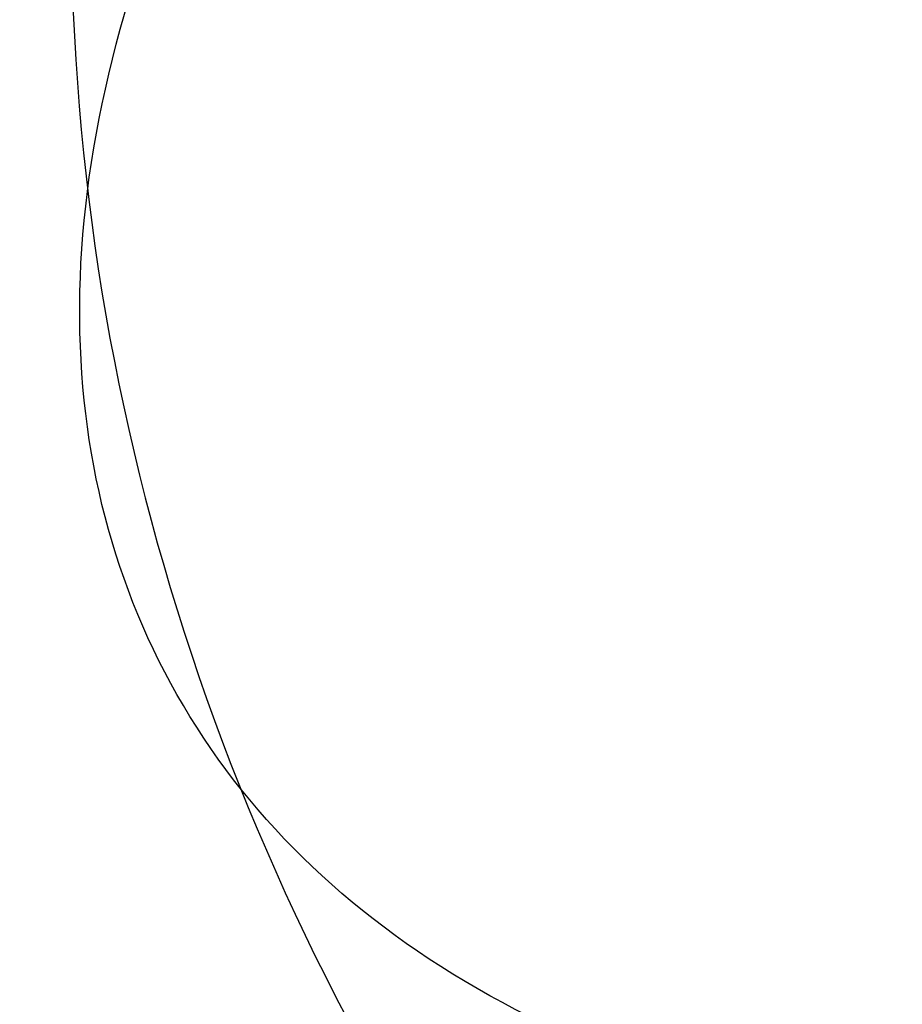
# Model space of a CAD drawing. Header units: millimetres. Extents: x -408 to 2309, y -66 to 3451.
# Tile 155 of 256: x -402.581 to -402.429, y -27.374 to -27.204. Entities that reach past the tile are written whole.
import ezdxf

# ---------------------------------------------------------------- set-up
doc = ezdxf.new("R2010")
doc.units = ezdxf.units.MM
doc.layers.add('Window garden_pendant', color=18, linetype='Continuous', true_color=0x000000)

msp = doc.modelspace()

# ---------------------------------------------------------------- linework, layer by layer
at = {"layer": 'Window garden_pendant', "extrusion": (0.0017454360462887, -0.003316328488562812, 0.9999929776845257)}
msp.add_open_spline([(-401.786762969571, -27.36150264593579, 567.692410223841), (-401.7496622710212, -27.28334387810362, 567.6926046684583), (-401.7264081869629, -27.10285269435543, 567.6931626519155), (-401.854758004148, -26.86577387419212, 567.6941729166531), (-402.1001098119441, -26.74648690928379, 567.6949967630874), (-402.3704143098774, -26.79610541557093, 567.6953040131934), (-402.4955630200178, -26.9282493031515, 567.6950842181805), (-402.5326637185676, -27.00640807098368, 567.6948897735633)], degree=3, dxfattribs=at)
msp.add_open_spline([(-401.786762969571, -27.36150264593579, 567.692410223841), (-401.7496622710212, -27.28334387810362, 567.6926046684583), (-401.7264081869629, -27.10285269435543, 567.6931626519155), (-401.854758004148, -26.86577387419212, 567.6941729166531), (-402.1001098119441, -26.74648690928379, 567.6949967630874), (-402.3704143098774, -26.79610541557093, 567.6953040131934), (-402.4955630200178, -26.9282493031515, 567.6950842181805), (-402.5326637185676, -27.00640807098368, 567.6948897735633)], degree=3, dxfattribs=at)
at = {"layer": 'Window garden_pendant', "extrusion": (0.3901340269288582, -0.7412546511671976, 0.5462023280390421)}
msp.add_open_spline([(-402.3254215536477, -27.40016818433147, -40.79860456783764), (-402.3998864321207, -27.40733501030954, -40.75514294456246), (-402.5303617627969, -27.38410582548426, -40.63042431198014), (-402.5961428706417, -27.25233588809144, -40.40461325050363), (-402.5091001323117, -27.07083562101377, -40.2204697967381), (-402.2978363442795, -26.90903976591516, -40.15179426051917), (-402.1304521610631, -26.85714327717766, -40.20092212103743), (-402.0559872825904, -26.84997645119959, -40.24438374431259)], degree=3, dxfattribs=at)
msp.add_open_spline([(-402.3254215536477, -27.40016818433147, -40.79860456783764), (-402.3998864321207, -27.40733501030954, -40.75514294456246), (-402.5303617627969, -27.38410582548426, -40.63042431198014), (-402.5961428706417, -27.25233588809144, -40.40461325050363), (-402.5091001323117, -27.07083562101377, -40.2204697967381), (-402.2978363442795, -26.90903976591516, -40.15179426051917), (-402.1304521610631, -26.85714327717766, -40.20092212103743), (-402.0559872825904, -26.84997645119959, -40.24438374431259)], degree=3, dxfattribs=at)
at = {"layer": 'Window garden_pendant', "extrusion": (-0.001745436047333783, 0.003316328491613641, -0.9999929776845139)}
msp.add_open_spline([(-402.5326637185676, -27.00640807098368, 567.6948897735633), (-402.5697644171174, -27.08456683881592, 567.6946953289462), (-402.5930185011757, -27.26505802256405, 567.6941373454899), (-402.464668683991, -27.50213684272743, 567.6931270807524), (-402.2193168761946, -27.62142380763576, 567.6923032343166), (-401.9490123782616, -27.5718053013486, 567.691995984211), (-401.8238636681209, -27.43966141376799, 567.6922157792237), (-401.786762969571, -27.36150264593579, 567.692410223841)], degree=3, dxfattribs=at)
msp.add_open_spline([(-402.5326637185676, -27.00640807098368, 567.6948897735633), (-402.5697644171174, -27.08456683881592, 567.6946953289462), (-402.5930185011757, -27.26505802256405, 567.6941373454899), (-402.464668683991, -27.50213684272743, 567.6931270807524), (-402.2193168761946, -27.62142380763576, 567.6923032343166), (-401.9490123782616, -27.5718053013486, 567.691995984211), (-401.8238636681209, -27.43966141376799, 567.6922157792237), (-401.786762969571, -27.36150264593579, 567.692410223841)], degree=3, dxfattribs=at)

doc.saveas('drawing.dxf')
